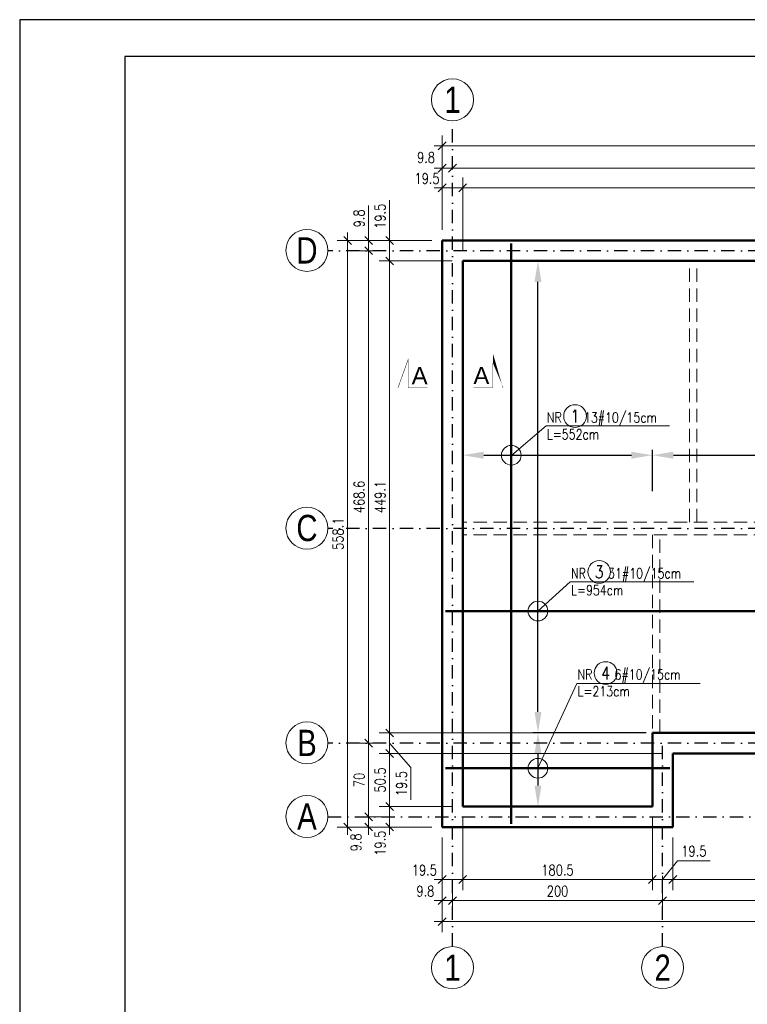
# Model space of a CAD drawing. Header units: inches. Extents: x 72095 to 82628, y -36879 to -32162.
# Tile 13 of 34: x 72095 to 72787, y -33099 to -32162. Entities that reach past the tile are written whole.
import ezdxf
from ezdxf.enums import TextEntityAlignment as Align

# ---------------------------------------------------------------- set-up
doc = ezdxf.new("R2010")
doc.units = ezdxf.units.IN
doc.header["$MEASUREMENT"] = 0
doc.linetypes.add('DASHDOT', pattern=[25.4, 12.7, -6.35, 0, -6.35])
doc.linetypes.add('DASHED', pattern=[19.049999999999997, 12.7, -6.35])
doc.layers.add('_tabelka', color=4, linetype='Continuous')
for name, color, linetype, lineweight in [('Obrys', 4, 'Continuous', 20), ('Opisy', 4, 'Continuous', 20), ('Osie', 6, 'DASHDOT', 15), ('WYMIARY', 6, 'Continuous', 15), ('ZBROJENIE', 7, 'Continuous', 50), ('ZBROJENIE zakres', 6, 'Continuous', 13), ('Ściany nośne', 5, 'Continuous', 50)]:
    doc.layers.add(name, color=color, linetype=linetype, lineweight=lineweight)
doc.styles.add('1. Simplex', font='simplex.shx', dxfattribs={"width": 0.8})
doc.styles.add('Arial', font='arial.ttf')
doc.styles.add('ROMANS', font='ROMANS.shx', dxfattribs={"width": 0.8})
doc.styles.get("Standard").update_dxf_attribs({"font": 'arial.ttf'})
doc.dimstyles.new('1_50', dxfattribs={"dimscale": 50, "dimtxt": 0.2, "dimasz": 0.15, "dimexe": 0.2, "dimexo": 0.2, "dimgap": 0.08, "dimtad": 1, "dimdec": 1, "dimzin": 9, "dimdsep": 46, "dimtxsty": '1. Simplex', "dimblk": 'OBLIQUE', "dimcen": 0.15, "dimdle": 0.15, "dimclrd": 256, "dimclre": 256, "dimclrt": 4, "dimadec": 1, "dimazin": 0, "dimtfac": 1, "dimtdec": 0, "dimtmove": 1, "dimatfit": 3, "dimfxl": 1, "dimlwd": -1, "dimlwe": -1, "dimarcsym": 0})
doc.dimstyles.new('1_50 zbrojenie', dxfattribs={"dimscale": 50, "dimtxt": 2.5e-06, "dimasz": 0.4, "dimexe": 0.1, "dimexo": 0.12, "dimgap": 0, "dimtad": 1, "dimrnd": 0.5, "dimzin": 12, "dimdsep": 46, "dimtxsty": 'ROMANS', "dimcen": 0, "dimdle": 10, "dimclrd": 256, "dimclrt": 2, "dimazin": 0, "dimtfac": 1, "dimtofl": 0, "dimtmove": 1, "dimatfit": 3, "dimfxl": 1, "dimtolj": 1, "dimtzin": 0, "dimarcsym": 0})

# ---------------------------------------------------------------- blocks, each defined once
blk = doc.blocks.new('_Oblique')
at = {"color": 0, "linetype": 'ByBlock', "lineweight": -2}
blk.add_line((-0.5, -0.5), (0.5, 0.5), dxfattribs=at)
blk = doc.blocks.new('*D2')
at = {"layer": 'Defpoints', "color": 0, "transparency": 16777216}
for p in [(72516.25709506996, -32322.03769785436), (72496.75709506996, -32372.03769785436), (72516.25709506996, -32391.53769785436)]:
    blk.add_point(p, dxfattribs=at)
at = {"layer": 'WYMIARY', "transparency": 16777216}
for p, q in [((72496.75709506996, -32362.03769785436), (72496.75709506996, -32312.03769785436)), ((72516.25709506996, -32381.53769785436), (72516.25709506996, -32312.03769785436)), ((72489.25709506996, -32322.03769785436), (72523.75709506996, -32322.03769785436))]:
    blk.add_line(p, q, dxfattribs=at)
at = {"layer": 'WYMIARY', "transparency": 16777216, "xscale": 7.5, "yscale": 7.5, "zscale": 7.5, "rotation": 180}
blk.add_blockref('_Oblique', (72496.75709506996, -32322.03769785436), dxfattribs=at)
at = {"layer": 'WYMIARY', "transparency": 16777216, "xscale": 7.5, "yscale": 7.5, "zscale": 7.5}
blk.add_blockref('_Oblique', (72516.25709506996, -32322.03769785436), dxfattribs=at)
at = {"layer": 'WYMIARY', "color": 4, "transparency": 16777216, "insert": (72482.30709506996, -32313.03769785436), "char_height": 10, "attachment_point": 5, "style": '1. Simplex'}
blk.add_mtext('19.5', dxfattribs=at)
blk = doc.blocks.new('*D3')
at = {"layer": 'Defpoints', "color": 0, "transparency": 16777216}
for p in [(73437.35709506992, -32322.03769785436), (72516.25709506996, -32391.53769785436), (73437.35709506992, -32391.53769785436)]:
    blk.add_point(p, dxfattribs=at)
at = {"layer": 'WYMIARY', "transparency": 16777216}
for p, q in [((72516.25709506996, -32381.53769785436), (72516.25709506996, -32312.03769785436)), ((73437.35709506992, -32381.53769785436), (73437.35709506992, -32312.03769785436)), ((72508.75709506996, -32322.03769785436), (73444.85709506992, -32322.03769785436))]:
    blk.add_line(p, q, dxfattribs=at)
at = {"layer": 'WYMIARY', "transparency": 16777216, "xscale": 7.5, "yscale": 7.5, "zscale": 7.5, "rotation": 180}
blk.add_blockref('_Oblique', (72516.25709506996, -32322.03769785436), dxfattribs=at)
at = {"layer": 'WYMIARY', "transparency": 16777216, "xscale": 7.5, "yscale": 7.5, "zscale": 7.5}
blk.add_blockref('_Oblique', (73437.35709506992, -32322.03769785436), dxfattribs=at)
at = {"layer": 'WYMIARY', "color": 4, "transparency": 16777216, "insert": (72976.80709506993, -32313.03769785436), "char_height": 10, "attachment_point": 5, "style": '1. Simplex'}
blk.add_mtext('921.1', dxfattribs=at)
blk = doc.blocks.new('*D4')
at = {"layer": 'Defpoints', "color": 0, "transparency": 16777216}
for p in [(72496.75709506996, -32282.03769785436), (72496.75709506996, -32372.03769785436), (73456.85709506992, -32372.03769785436)]:
    blk.add_point(p, dxfattribs=at)
at = {"layer": 'WYMIARY', "transparency": 16777216}
for p, q in [((72496.75709506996, -32362.03769785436), (72496.75709506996, -32272.03769785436)), ((73456.85709506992, -32362.03769785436), (73456.85709506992, -32272.03769785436)), ((73464.35709506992, -32282.03769785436), (72489.25709506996, -32282.03769785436))]:
    blk.add_line(p, q, dxfattribs=at)
at = {"layer": 'WYMIARY', "transparency": 16777216, "xscale": 7.5, "yscale": 7.5, "zscale": 7.5, "rotation": 180}
blk.add_blockref('_Oblique', (72496.75709506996, -32282.03769785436), dxfattribs=at)
at = {"layer": 'WYMIARY', "transparency": 16777216, "xscale": 7.5, "yscale": 7.5, "zscale": 7.5}
blk.add_blockref('_Oblique', (73456.85709506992, -32282.03769785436), dxfattribs=at)
at = {"layer": 'WYMIARY', "color": 4, "transparency": 16777216, "insert": (72976.80709506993, -32273.03769785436), "char_height": 10, "attachment_point": 5, "style": '1. Simplex'}
blk.add_mtext('960.1', dxfattribs=at)
blk = doc.blocks.new('*D5')
at = {"layer": 'Defpoints', "color": 0, "transparency": 16777216}
for p in [(72506.50709506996, -32303.22826141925), (72506.50709506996, -32303.22826141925), (72496.75709506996, -32372.03769785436)]:
    blk.add_point(p, dxfattribs=at)
at = {"layer": 'WYMIARY', "transparency": 16777216}
for p, q in [((72496.75709506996, -32362.03769785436), (72496.75709506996, -32293.22826141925)), ((72506.50709506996, -32293.22826141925), (72506.50709506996, -32293.22826141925)), ((72489.25709506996, -32303.22826141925), (72514.00709506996, -32303.22826141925))]:
    blk.add_line(p, q, dxfattribs=at)
at = {"layer": 'WYMIARY', "transparency": 16777216, "xscale": 7.5, "yscale": 7.5, "zscale": 7.5, "rotation": 180}
blk.add_blockref('_Oblique', (72496.75709506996, -32303.22826141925), dxfattribs=at)
at = {"layer": 'WYMIARY', "transparency": 16777216, "xscale": 7.5, "yscale": 7.5, "zscale": 7.5}
blk.add_blockref('_Oblique', (72506.50709506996, -32303.22826141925), dxfattribs=at)
at = {"layer": 'WYMIARY', "color": 4, "transparency": 16777216, "insert": (72481.35709506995, -32293.03769785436), "char_height": 10, "attachment_point": 5, "style": '1. Simplex'}
blk.add_mtext('9.8', dxfattribs=at)
blk = doc.blocks.new('*D6')
at = {"layer": 'Defpoints', "color": 0, "transparency": 16777216}
for p in [(73447.10709506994, -32303.22826141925), (72506.50709506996, -32311.19056356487), (73447.10709506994, -32311.19056356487)]:
    blk.add_point(p, dxfattribs=at)
at = {"layer": 'WYMIARY', "transparency": 16777216}
for p, q in [((72506.50709506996, -32301.19056356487), (72506.50709506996, -32293.22826141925)), ((73447.10709506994, -32301.19056356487), (73447.10709506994, -32293.22826141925)), ((72499.00709506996, -32303.22826141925), (73454.60709506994, -32303.22826141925))]:
    blk.add_line(p, q, dxfattribs=at)
at = {"layer": 'WYMIARY', "transparency": 16777216, "xscale": 7.5, "yscale": 7.5, "zscale": 7.5, "rotation": 180}
blk.add_blockref('_Oblique', (72506.50709506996, -32303.22826141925), dxfattribs=at)
at = {"layer": 'WYMIARY', "transparency": 16777216, "xscale": 7.5, "yscale": 7.5, "zscale": 7.5}
blk.add_blockref('_Oblique', (73447.10709506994, -32303.22826141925), dxfattribs=at)
at = {"layer": 'WYMIARY', "color": 4, "transparency": 16777216, "insert": (72976.80709506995, -32294.22826141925), "char_height": 10, "attachment_point": 5, "style": '1. Simplex'}
blk.add_mtext('940.6', dxfattribs=at)
blk = doc.blocks.new('*D9')
at = {"layer": 'Defpoints', "color": 0, "transparency": 16777216}
for p in [(72446.75709506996, -32910.63769785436), (72516.25709506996, -32910.63769785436), (72496.75709506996, -32930.13769785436)]:
    blk.add_point(p, dxfattribs=at)
at = {"layer": 'WYMIARY', "transparency": 16777216}
for p, q in [((72446.75709506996, -32937.63769785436), (72446.75709506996, -32903.13769785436)), ((72506.25709506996, -32910.63769785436), (72436.75709506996, -32910.63769785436)), ((72486.75709506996, -32930.13769785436), (72436.75709506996, -32930.13769785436))]:
    blk.add_line(p, q, dxfattribs=at)
at = {"layer": 'WYMIARY', "transparency": 16777216, "xscale": 7.5, "yscale": 7.5, "zscale": 7.5}
for p, rotation in [((72446.75709506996, -32910.63769785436), 90), ((72446.75709506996, -32930.13769785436), 270)]:
    blk.add_blockref('_Oblique', p, dxfattribs=dict(at, rotation=rotation))
at = {"layer": 'WYMIARY', "color": 4, "transparency": 16777216, "insert": (72437.75709506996, -32945.53769785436), "char_height": 10, "attachment_point": 5, "rotation": 90, "style": '1. Simplex'}
blk.add_mtext('19.5', dxfattribs=at)
blk = doc.blocks.new('*D10')
at = {"layer": 'Defpoints', "color": 0, "transparency": 16777216}
for p in [(72446.75709506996, -32860.13769785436), (72716.25709506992, -32860.13769785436), (72516.25709506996, -32910.63769785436)]:
    blk.add_point(p, dxfattribs=at)
at = {"layer": 'WYMIARY', "transparency": 16777216}
for p, q in [((72446.75709506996, -32918.13769785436), (72446.75709506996, -32852.63769785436)), ((72706.25709506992, -32860.13769785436), (72436.75709506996, -32860.13769785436)), ((72506.25709506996, -32910.63769785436), (72436.75709506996, -32910.63769785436))]:
    blk.add_line(p, q, dxfattribs=at)
at = {"layer": 'WYMIARY', "transparency": 16777216, "xscale": 7.5, "yscale": 7.5, "zscale": 7.5}
for p, rotation in [((72446.75709506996, -32860.13769785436), 90), ((72446.75709506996, -32910.63769785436), 270)]:
    blk.add_blockref('_Oblique', p, dxfattribs=dict(at, rotation=rotation))
at = {"layer": 'WYMIARY', "color": 4, "transparency": 16777216, "insert": (72437.75709506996, -32885.38769785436), "char_height": 10, "attachment_point": 5, "rotation": 90, "style": '1. Simplex'}
blk.add_mtext('50.5', dxfattribs=at)
blk = doc.blocks.new('*D11')
at = {"layer": 'Defpoints', "color": 0, "transparency": 16777216}
for p in [(72446.75709506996, -32840.63769785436), (72696.75709506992, -32840.63769785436), (72716.25709506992, -32860.13769785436)]:
    blk.add_point(p, dxfattribs=at)
at = {"layer": 'WYMIARY', "transparency": 16777216}
for p, q in [((72446.75709506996, -32867.63769785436), (72446.75709506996, -32833.13769785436)), ((72686.75709506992, -32840.63769785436), (72436.75709506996, -32840.63769785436)), ((72467.00709506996, -32873.43055499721), (72446.75709506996, -32850.38769785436)), ((72706.25709506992, -32860.13769785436), (72436.75709506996, -32860.13769785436)), ((72467.00709506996, -32904.28769785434), (72467.00709506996, -32873.43055499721))]:
    blk.add_line(p, q, dxfattribs=at)
at = {"layer": 'WYMIARY', "transparency": 16777216, "xscale": 7.5, "yscale": 7.5, "zscale": 7.5}
for p, rotation in [((72446.75709506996, -32840.63769785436), 90), ((72446.75709506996, -32860.13769785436), 270)]:
    blk.add_blockref('_Oblique', p, dxfattribs=dict(at, rotation=rotation))
at = {"layer": 'WYMIARY', "color": 4, "transparency": 16777216, "insert": (72458.00709506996, -32888.85912642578), "char_height": 10, "attachment_point": 5, "rotation": 90, "style": '1. Simplex'}
blk.add_mtext('19.5', dxfattribs=at)
blk = doc.blocks.new('*D12')
at = {"layer": 'Defpoints', "color": 0, "transparency": 16777216}
for p in [(72446.75709506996, -32391.53769785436), (72516.25709506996, -32391.53769785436), (72696.75709506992, -32840.63769785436)]:
    blk.add_point(p, dxfattribs=at)
at = {"layer": 'WYMIARY', "transparency": 16777216}
for p, q in [((72446.75709506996, -32848.13769785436), (72446.75709506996, -32384.03769785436)), ((72506.25709506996, -32391.53769785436), (72436.75709506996, -32391.53769785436)), ((72686.75709506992, -32840.63769785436), (72436.75709506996, -32840.63769785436))]:
    blk.add_line(p, q, dxfattribs=at)
at = {"layer": 'WYMIARY', "transparency": 16777216, "xscale": 7.5, "yscale": 7.5, "zscale": 7.5}
for p, rotation in [((72446.75709506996, -32391.53769785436), 90), ((72446.75709506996, -32840.63769785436), 270)]:
    blk.add_blockref('_Oblique', p, dxfattribs=dict(at, rotation=rotation))
at = {"layer": 'WYMIARY', "color": 4, "transparency": 16777216, "insert": (72437.75709506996, -32616.08769785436), "char_height": 10, "attachment_point": 5, "rotation": 90, "style": '1. Simplex'}
blk.add_mtext('449.1', dxfattribs=at)
blk = doc.blocks.new('*D13')
at = {"layer": 'Defpoints', "color": 0, "transparency": 16777216}
for p in [(72446.75709506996, -32372.03769785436), (72496.75709506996, -32372.03769785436), (72516.25709506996, -32391.53769785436)]:
    blk.add_point(p, dxfattribs=at)
at = {"layer": 'WYMIARY', "transparency": 16777216}
for p, q in [((72446.75709506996, -32372.03769785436), (72446.75709506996, -32333.60912642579)), ((72446.75709506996, -32399.03769785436), (72446.75709506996, -32364.53769785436)), ((72486.75709506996, -32372.03769785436), (72436.75709506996, -32372.03769785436)), ((72506.25709506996, -32391.53769785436), (72436.75709506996, -32391.53769785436))]:
    blk.add_line(p, q, dxfattribs=at)
at = {"layer": 'WYMIARY', "transparency": 16777216, "xscale": 7.5, "yscale": 7.5, "zscale": 7.5}
for p, rotation in [((72446.75709506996, -32372.03769785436), 90), ((72446.75709506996, -32391.53769785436), 270)]:
    blk.add_blockref('_Oblique', p, dxfattribs=dict(at, rotation=rotation))
at = {"layer": 'WYMIARY', "color": 4, "transparency": 16777216, "insert": (72437.75709506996, -32349.03769785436), "char_height": 10, "attachment_point": 5, "rotation": 90, "style": '1. Simplex'}
blk.add_mtext('19.5', dxfattribs=at)
blk = doc.blocks.new('*D14')
at = {"layer": 'Defpoints', "color": 0, "transparency": 16777216}
for p in [(72496.75709506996, -32372.03769785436), (72426.75709506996, -32381.78769785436), (72446.75709506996, -32381.78769785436)]:
    blk.add_point(p, dxfattribs=at)
at = {"layer": 'WYMIARY', "transparency": 16777216}
for p, q in [((72426.75709506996, -32372.03769785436), (72426.75709506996, -32338.65674547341)), ((72426.75709506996, -32364.53769785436), (72426.75709506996, -32389.28769785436)), ((72486.75709506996, -32372.03769785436), (72416.75709506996, -32372.03769785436)), ((72436.75709506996, -32381.78769785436), (72416.75709506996, -32381.78769785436))]:
    blk.add_line(p, q, dxfattribs=at)
at = {"layer": 'WYMIARY', "transparency": 16777216, "xscale": 7.5, "yscale": 7.5, "zscale": 7.5}
for p, rotation in [((72426.75709506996, -32372.03769785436), 90), ((72426.75709506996, -32381.78769785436), 270)]:
    blk.add_blockref('_Oblique', p, dxfattribs=dict(at, rotation=rotation))
at = {"layer": 'WYMIARY', "color": 4, "transparency": 16777216, "insert": (72417.75709506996, -32351.03769785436), "char_height": 10, "attachment_point": 5, "rotation": 90, "style": '1. Simplex'}
blk.add_mtext('9.8', dxfattribs=at)
blk = doc.blocks.new('*D15')
at = {"layer": 'Defpoints', "color": 0, "transparency": 16777216}
for p in [(72437.00709506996, -32381.78769785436), (72426.75709506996, -32850.38769785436), (72450.15709506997, -32850.38769785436)]:
    blk.add_point(p, dxfattribs=at)
at = {"layer": 'WYMIARY', "transparency": 16777216}
for p, q in [((72426.75709506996, -32374.28769785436), (72426.75709506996, -32857.88769785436)), ((72427.00709506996, -32381.78769785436), (72416.75709506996, -32381.78769785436)), ((72440.15709506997, -32850.38769785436), (72416.75709506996, -32850.38769785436))]:
    blk.add_line(p, q, dxfattribs=at)
at = {"layer": 'WYMIARY', "transparency": 16777216, "xscale": 7.5, "yscale": 7.5, "zscale": 7.5}
for p, rotation in [((72426.75709506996, -32381.78769785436), 90), ((72426.75709506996, -32850.38769785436), 270)]:
    blk.add_blockref('_Oblique', p, dxfattribs=dict(at, rotation=rotation))
at = {"layer": 'WYMIARY', "color": 4, "transparency": 16777216, "insert": (72417.75709506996, -32616.08769785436), "char_height": 10, "attachment_point": 5, "rotation": 90, "style": '1. Simplex'}
blk.add_mtext('468.6', dxfattribs=at)
blk = doc.blocks.new('*D16')
at = {"layer": 'Defpoints', "color": 0, "transparency": 16777216}
for p in [(72450.15709506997, -32850.38769785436), (72426.75709506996, -32920.38769785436), (72460.15709506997, -32920.38769785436)]:
    blk.add_point(p, dxfattribs=at)
at = {"layer": 'WYMIARY', "transparency": 16777216}
for p, q in [((72426.75709506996, -32842.88769785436), (72426.75709506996, -32927.88769785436)), ((72440.15709506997, -32850.38769785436), (72416.75709506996, -32850.38769785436)), ((72450.15709506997, -32920.38769785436), (72416.75709506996, -32920.38769785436))]:
    blk.add_line(p, q, dxfattribs=at)
at = {"layer": 'WYMIARY', "transparency": 16777216, "xscale": 7.5, "yscale": 7.5, "zscale": 7.5}
for p, rotation in [((72426.75709506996, -32850.38769785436), 90), ((72426.75709506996, -32920.38769785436), 270)]:
    blk.add_blockref('_Oblique', p, dxfattribs=dict(at, rotation=rotation))
at = {"layer": 'WYMIARY', "color": 4, "transparency": 16777216, "insert": (72417.75709506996, -32885.38769785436), "char_height": 10, "attachment_point": 5, "rotation": 90, "style": '1. Simplex'}
blk.add_mtext('70', dxfattribs=at)
blk = doc.blocks.new('*D17')
at = {"layer": 'Defpoints', "color": 0, "transparency": 16777216}
for p in [(72453.41951014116, -32920.38769785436), (72426.75709506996, -32930.14269785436), (72496.75709506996, -32930.14269785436)]:
    blk.add_point(p, dxfattribs=at)
at = {"layer": 'WYMIARY', "transparency": 16777216}
for p, q in [((72426.75709506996, -32912.88769785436), (72426.75709506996, -32937.64269785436)), ((72443.41951014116, -32920.38769785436), (72416.75709506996, -32920.38769785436)), ((72486.75709506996, -32930.14269785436), (72416.75709506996, -32930.14269785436))]:
    blk.add_line(p, q, dxfattribs=at)
at = {"layer": 'WYMIARY', "transparency": 16777216, "xscale": 7.5, "yscale": 7.5, "zscale": 7.5}
for p, rotation in [((72426.75709506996, -32920.38769785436), 90), ((72426.75709506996, -32930.14269785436), 270)]:
    blk.add_blockref('_Oblique', p, dxfattribs=dict(at, rotation=rotation))
at = {"layer": 'WYMIARY', "color": 4, "transparency": 16777216, "insert": (72414.78336166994, -32944.74269785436), "char_height": 10, "attachment_point": 5, "rotation": 90, "style": '1. Simplex'}
blk.add_mtext('9.8', dxfattribs=at)
blk = doc.blocks.new('*D18')
at = {"layer": 'Defpoints', "color": 0, "transparency": 16777216}
for p in [(72406.75709506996, -32372.03769785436), (72496.75709506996, -32372.03769785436), (72496.75709506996, -32930.13769785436)]:
    blk.add_point(p, dxfattribs=at)
at = {"layer": 'WYMIARY', "transparency": 16777216}
for p, q in [((72406.75709506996, -32937.63769785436), (72406.75709506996, -32364.53769785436)), ((72486.75709506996, -32372.03769785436), (72396.75709506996, -32372.03769785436)), ((72486.75709506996, -32930.13769785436), (72396.75709506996, -32930.13769785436))]:
    blk.add_line(p, q, dxfattribs=at)
at = {"layer": 'WYMIARY', "transparency": 16777216, "xscale": 7.5, "yscale": 7.5, "zscale": 7.5}
for p, rotation in [((72406.75709506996, -32372.03769785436), 90), ((72406.75709506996, -32930.13769785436), 270)]:
    blk.add_blockref('_Oblique', p, dxfattribs=dict(at, rotation=rotation))
at = {"layer": 'WYMIARY', "color": 4, "transparency": 16777216, "insert": (72397.75709506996, -32651.08769785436), "char_height": 10, "attachment_point": 5, "rotation": 90, "style": '1. Simplex'}
blk.add_mtext('558.1', dxfattribs=at)
blk = doc.blocks.new('*D19')
at = {"layer": 'Defpoints', "color": 0, "transparency": 16777216}
for p in [(72516.25709506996, -32910.63769785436), (72496.75709506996, -32930.13769785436), (72516.25709506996, -32980.13769785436)]:
    blk.add_point(p, dxfattribs=at)
at = {"layer": 'WYMIARY', "transparency": 16777216}
for p, q in [((72516.25709506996, -32920.63769785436), (72516.25709506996, -32990.13769785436)), ((72496.75709506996, -32940.13769785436), (72496.75709506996, -32990.13769785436)), ((72489.25709506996, -32980.13769785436), (72523.75709506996, -32980.13769785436))]:
    blk.add_line(p, q, dxfattribs=at)
at = {"layer": 'WYMIARY', "transparency": 16777216, "xscale": 7.5, "yscale": 7.5, "zscale": 7.5, "rotation": 180}
blk.add_blockref('_Oblique', (72496.75709506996, -32980.13769785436), dxfattribs=at)
at = {"layer": 'WYMIARY', "transparency": 16777216, "xscale": 7.5, "yscale": 7.5, "zscale": 7.5}
blk.add_blockref('_Oblique', (72516.25709506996, -32980.13769785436), dxfattribs=at)
at = {"layer": 'WYMIARY', "color": 4, "transparency": 16777216, "insert": (72479.75709506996, -32971.13769785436), "char_height": 10, "attachment_point": 5, "style": '1. Simplex'}
blk.add_mtext('19.5', dxfattribs=at)
blk = doc.blocks.new('*D20')
at = {"layer": 'Defpoints', "color": 0, "transparency": 16777216}
for p in [(72516.25709506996, -32910.63769785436), (72696.75709506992, -32910.63769785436), (72696.75709506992, -32980.13769785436)]:
    blk.add_point(p, dxfattribs=at)
at = {"layer": 'WYMIARY', "transparency": 16777216}
for p, q in [((72516.25709506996, -32920.63769785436), (72516.25709506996, -32990.13769785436)), ((72696.75709506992, -32920.63769785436), (72696.75709506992, -32990.13769785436)), ((72508.75709506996, -32980.13769785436), (72704.25709506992, -32980.13769785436))]:
    blk.add_line(p, q, dxfattribs=at)
at = {"layer": 'WYMIARY', "transparency": 16777216, "xscale": 7.5, "yscale": 7.5, "zscale": 7.5, "rotation": 180}
blk.add_blockref('_Oblique', (72516.25709506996, -32980.13769785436), dxfattribs=at)
at = {"layer": 'WYMIARY', "transparency": 16777216, "xscale": 7.5, "yscale": 7.5, "zscale": 7.5}
blk.add_blockref('_Oblique', (72696.75709506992, -32980.13769785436), dxfattribs=at)
at = {"layer": 'WYMIARY', "color": 4, "transparency": 16777216, "insert": (72606.50709506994, -32971.13769785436), "char_height": 10, "attachment_point": 5, "style": '1. Simplex'}
blk.add_mtext('180.5', dxfattribs=at)
blk = doc.blocks.new('*D21')
at = {"layer": 'Defpoints', "color": 0, "transparency": 16777216}
for p in [(72496.75709506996, -32930.13769785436), (72506.50709506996, -32971.13769785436), (72506.50709506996, -33000.13769785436)]:
    blk.add_point(p, dxfattribs=at)
at = {"layer": 'WYMIARY', "transparency": 16777216}
for p, q in [((72496.75709506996, -32940.13769785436), (72496.75709506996, -33010.13769785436)), ((72506.50709506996, -32981.13769785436), (72506.50709506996, -33010.13769785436)), ((72489.25709506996, -33000.13769785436), (72514.00709506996, -33000.13769785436))]:
    blk.add_line(p, q, dxfattribs=at)
at = {"layer": 'WYMIARY', "transparency": 16777216, "xscale": 7.5, "yscale": 7.5, "zscale": 7.5, "rotation": 180}
blk.add_blockref('_Oblique', (72496.75709506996, -33000.13769785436), dxfattribs=at)
at = {"layer": 'WYMIARY', "transparency": 16777216, "xscale": 7.5, "yscale": 7.5, "zscale": 7.5}
blk.add_blockref('_Oblique', (72506.50709506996, -33000.13769785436), dxfattribs=at)
at = {"layer": 'WYMIARY', "color": 4, "transparency": 16777216, "insert": (72480.75709506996, -32991.13769785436), "char_height": 10, "attachment_point": 5, "style": '1. Simplex'}
blk.add_mtext('9.8', dxfattribs=at)
blk = doc.blocks.new('*D22')
at = {"layer": 'Defpoints', "color": 0, "transparency": 16777216}
for p in [(72506.50709506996, -32973.49999999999), (72706.50709506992, -32966.49999999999), (72706.50709506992, -33000.13769785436)]:
    blk.add_point(p, dxfattribs=at)
at = {"layer": 'WYMIARY', "transparency": 16777216}
for p, q in [((72506.50709506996, -32983.49999999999), (72506.50709506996, -33010.13769785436)), ((72706.50709506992, -32976.49999999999), (72706.50709506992, -33010.13769785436)), ((72499.00709506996, -33000.13769785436), (72714.00709506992, -33000.13769785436))]:
    blk.add_line(p, q, dxfattribs=at)
at = {"layer": 'WYMIARY', "transparency": 16777216, "xscale": 7.5, "yscale": 7.5, "zscale": 7.5, "rotation": 180}
blk.add_blockref('_Oblique', (72506.50709506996, -33000.13769785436), dxfattribs=at)
at = {"layer": 'WYMIARY', "transparency": 16777216, "xscale": 7.5, "yscale": 7.5, "zscale": 7.5}
blk.add_blockref('_Oblique', (72706.50709506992, -33000.13769785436), dxfattribs=at)
at = {"layer": 'WYMIARY', "color": 4, "transparency": 16777216, "insert": (72606.50709506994, -32991.13769785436), "char_height": 10, "attachment_point": 5, "style": '1. Simplex'}
blk.add_mtext('200', dxfattribs=at)
blk = doc.blocks.new('*D23')
at = {"layer": 'Defpoints', "color": 0, "transparency": 16777216}
for p in [(72496.75709506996, -32930.13769785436), (73456.85709506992, -32930.13769785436), (72496.75709506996, -33020.13769785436)]:
    blk.add_point(p, dxfattribs=at)
at = {"layer": 'WYMIARY', "transparency": 16777216}
for p, q in [((72496.75709506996, -32940.13769785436), (72496.75709506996, -33030.13769785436)), ((73456.85709506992, -32940.13769785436), (73456.85709506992, -33030.13769785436)), ((73464.35709506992, -33020.13769785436), (72489.25709506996, -33020.13769785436))]:
    blk.add_line(p, q, dxfattribs=at)
at = {"layer": 'WYMIARY', "transparency": 16777216, "xscale": 7.5, "yscale": 7.5, "zscale": 7.5, "rotation": 180}
blk.add_blockref('_Oblique', (72496.75709506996, -33020.13769785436), dxfattribs=at)
at = {"layer": 'WYMIARY', "transparency": 16777216, "xscale": 7.5, "yscale": 7.5, "zscale": 7.5}
blk.add_blockref('_Oblique', (73456.85709506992, -33020.13769785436), dxfattribs=at)
at = {"layer": 'WYMIARY', "color": 4, "transparency": 16777216, "insert": (72976.80709506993, -33011.13769785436), "char_height": 10, "attachment_point": 5, "style": '1. Simplex'}
blk.add_mtext('960.1', dxfattribs=at)
blk = doc.blocks.new('*D24')
at = {"layer": 'Defpoints', "color": 0, "transparency": 16777216}
for p in [(72706.50709506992, -32966.49999999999), (73139.10709506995, -32973.49999999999), (72706.50709506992, -33000.13769785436)]:
    blk.add_point(p, dxfattribs=at)
at = {"layer": 'WYMIARY', "transparency": 16777216}
for p, q in [((72706.50709506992, -32976.49999999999), (72706.50709506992, -33010.13769785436)), ((73139.10709506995, -32983.49999999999), (73139.10709506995, -33010.13769785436)), ((73146.60709506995, -33000.13769785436), (72699.00709506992, -33000.13769785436))]:
    blk.add_line(p, q, dxfattribs=at)
at = {"layer": 'WYMIARY', "transparency": 16777216, "xscale": 7.5, "yscale": 7.5, "zscale": 7.5, "rotation": 180}
blk.add_blockref('_Oblique', (72706.50709506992, -33000.13769785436), dxfattribs=at)
at = {"layer": 'WYMIARY', "transparency": 16777216, "xscale": 7.5, "yscale": 7.5, "zscale": 7.5}
blk.add_blockref('_Oblique', (73139.10709506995, -33000.13769785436), dxfattribs=at)
at = {"layer": 'WYMIARY', "color": 4, "transparency": 16777216, "insert": (72922.80709506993, -32991.13769785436), "char_height": 10, "attachment_point": 5, "style": '1. Simplex'}
blk.add_mtext('432.6', dxfattribs=at)
blk = doc.blocks.new('*D27')
at = {"layer": 'Defpoints', "color": 0, "transparency": 16777216}
for p in [(72696.75709506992, -32910.63769785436), (72716.25709506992, -32930.13769785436), (72716.25709506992, -32980.13769785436)]:
    blk.add_point(p, dxfattribs=at)
at = {"layer": 'WYMIARY', "transparency": 16777216}
for p, q in [((72696.75709506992, -32920.63769785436), (72696.75709506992, -32990.13769785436)), ((72716.25709506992, -32940.13769785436), (72716.25709506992, -32990.13769785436)), ((72720.80710201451, -32962.13769785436), (72706.50709506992, -32980.13769785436)), ((72751.66424487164, -32962.13769785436), (72720.80710201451, -32962.13769785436)), ((72689.25709506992, -32980.13769785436), (72723.75709506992, -32980.13769785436))]:
    blk.add_line(p, q, dxfattribs=at)
at = {"layer": 'WYMIARY', "transparency": 16777216, "xscale": 7.5, "yscale": 7.5, "zscale": 7.5, "rotation": 180}
blk.add_blockref('_Oblique', (72696.75709506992, -32980.13769785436), dxfattribs=at)
at = {"layer": 'WYMIARY', "transparency": 16777216, "xscale": 7.5, "yscale": 7.5, "zscale": 7.5}
blk.add_blockref('_Oblique', (72716.25709506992, -32980.13769785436), dxfattribs=at)
at = {"layer": 'WYMIARY', "color": 4, "transparency": 16777216, "insert": (72736.23567344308, -32953.13769785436), "char_height": 10, "attachment_point": 5, "style": '1. Simplex'}
blk.add_mtext('19.5', dxfattribs=at)
blk = doc.blocks.new('*D28')
at = {"layer": 'Defpoints', "color": 0, "transparency": 16777216}
for p in [(72716.25709506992, -32930.13769785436), (73129.35709506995, -32930.13769785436), (73129.35709506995, -32980.13769785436)]:
    blk.add_point(p, dxfattribs=at)
at = {"layer": 'WYMIARY', "transparency": 16777216}
for p, q in [((72716.25709506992, -32940.13769785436), (72716.25709506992, -32990.13769785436)), ((73129.35709506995, -32940.13769785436), (73129.35709506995, -32990.13769785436)), ((72708.75709506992, -32980.13769785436), (73136.85709506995, -32980.13769785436))]:
    blk.add_line(p, q, dxfattribs=at)
at = {"layer": 'WYMIARY', "transparency": 16777216, "xscale": 7.5, "yscale": 7.5, "zscale": 7.5, "rotation": 180}
blk.add_blockref('_Oblique', (72716.25709506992, -32980.13769785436), dxfattribs=at)
at = {"layer": 'WYMIARY', "transparency": 16777216, "xscale": 7.5, "yscale": 7.5, "zscale": 7.5}
blk.add_blockref('_Oblique', (73129.35709506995, -32980.13769785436), dxfattribs=at)
at = {"layer": 'WYMIARY', "color": 4, "transparency": 16777216, "insert": (72922.80709506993, -32971.13769785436), "char_height": 10, "attachment_point": 5, "style": '1. Simplex'}
blk.add_mtext('413.1', dxfattribs=at)
blk = doc.blocks.new('*D41')
at = {"layer": 'Defpoints', "color": 0, "transparency": 16777216}
for p in [(72696.75709506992, -32576.38579675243), (72516.25709506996, -32599.4674314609), (72696.75709506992, -32616.53769785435)]:
    blk.add_point(p, dxfattribs=at)
at = {"layer": 'ZBROJENIE zakres', "color": 0, "lineweight": -2, "transparency": 16777216}
for p, q in [((72516.25709506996, -32593.4674314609), (72516.25709506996, -32571.38579675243)), ((72696.75709506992, -32610.53769785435), (72696.75709506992, -32571.38579675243))]:
    blk.add_line(p, q, dxfattribs=at)
at = {"layer": 'ZBROJENIE zakres', "lineweight": -2, "transparency": 16777216}
blk.add_line((72536.25709506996, -32576.38579675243), (72676.75709506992, -32576.38579675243), dxfattribs=at)
at = {"layer": 'ZBROJENIE zakres', "transparency": 16777216}
for points in [[(72536.25709506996, -32573.0524634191), (72536.25709506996, -32579.71913008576), (72516.25709506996, -32576.38579675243)], [(72676.75709506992, -32579.71913008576), (72676.75709506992, -32573.0524634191), (72696.75709506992, -32576.38579675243)]]:
    blk.add_solid(points, dxfattribs=at)
at = {"layer": 'ZBROJENIE zakres', "color": 2, "transparency": 16777216, "insert": (72606.50709506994, -32576.38573425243), "char_height": 0.000125, "attachment_point": 5, "style": 'ROMANS'}
blk.add_mtext('\\A1;180.5', dxfattribs=at)
blk = doc.blocks.new('*D42')
at = {"layer": 'Defpoints', "color": 0, "transparency": 16777216}
for p in [(73148.85709506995, -32576.38579675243), (72696.75709506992, -32616.53769785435), (73148.85709506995, -32627.03769785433)]:
    blk.add_point(p, dxfattribs=at)
at = {"layer": 'ZBROJENIE zakres', "color": 0, "lineweight": -2, "transparency": 16777216}
for p, q in [((72696.75709506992, -32610.53769785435), (72696.75709506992, -32571.38579675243)), ((73148.85709506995, -32621.03769785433), (73148.85709506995, -32571.38579675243))]:
    blk.add_line(p, q, dxfattribs=at)
at = {"layer": 'ZBROJENIE zakres', "lineweight": -2, "transparency": 16777216}
blk.add_line((72716.75709506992, -32576.38579675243), (73128.85709506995, -32576.38579675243), dxfattribs=at)
at = {"layer": 'ZBROJENIE zakres', "transparency": 16777216}
for points in [[(72716.75709506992, -32573.0524634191), (72716.75709506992, -32579.71913008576), (72696.75709506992, -32576.38579675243)], [(73128.85709506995, -32579.71913008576), (73128.85709506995, -32573.0524634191), (73148.85709506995, -32576.38579675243)]]:
    blk.add_solid(points, dxfattribs=at)
at = {"layer": 'ZBROJENIE zakres', "color": 2, "transparency": 16777216, "insert": (72922.80709506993, -32576.38573425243), "char_height": 0.000125, "attachment_point": 5, "style": 'ROMANS'}
blk.add_mtext('\\A1;452', dxfattribs=at)
blk = doc.blocks.new('*D44')
at = {"layer": 'Defpoints', "color": 0, "transparency": 16777216}
for p in [(72587.89861316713, -32391.53769785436), (72660.46432922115, -32391.53769785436), (72696.75709506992, -32840.63769785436)]:
    blk.add_point(p, dxfattribs=at)
at = {"layer": 'ZBROJENIE zakres', "color": 0, "lineweight": -2, "transparency": 16777216}
for p, q in [((72654.46432922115, -32391.53769785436), (72582.89861316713, -32391.53769785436)), ((72690.75709506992, -32840.63769785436), (72582.89861316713, -32840.63769785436))]:
    blk.add_line(p, q, dxfattribs=at)
at = {"layer": 'ZBROJENIE zakres', "lineweight": -2, "transparency": 16777216}
blk.add_line((72587.89861316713, -32820.63769785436), (72587.89861316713, -32411.53769785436), dxfattribs=at)
at = {"layer": 'ZBROJENIE zakres', "transparency": 16777216}
for points in [[(72591.23194650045, -32411.53769785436), (72584.5652798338, -32411.53769785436), (72587.89861316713, -32391.53769785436)], [(72584.5652798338, -32820.63769785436), (72591.23194650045, -32820.63769785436), (72587.89861316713, -32840.63769785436)]]:
    blk.add_solid(points, dxfattribs=at)
at = {"layer": 'ZBROJENIE zakres', "color": 2, "transparency": 16777216, "insert": (72587.89855066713, -32616.08769785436), "char_height": 0.000125, "attachment_point": 5, "rotation": 90, "style": 'ROMANS'}
blk.add_mtext('\\A1;449', dxfattribs=at)
blk = doc.blocks.new('*D45')
at = {"layer": 'Defpoints', "color": 0, "transparency": 16777216}
for p in [(72696.75709506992, -32840.63769785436), (72587.89861316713, -32910.63769785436), (72672.75709506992, -32910.63769785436)]:
    blk.add_point(p, dxfattribs=at)
at = {"layer": 'ZBROJENIE zakres', "color": 0, "lineweight": -2, "transparency": 16777216}
for p, q in [((72690.75709506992, -32840.63769785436), (72582.89861316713, -32840.63769785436)), ((72666.75709506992, -32910.63769785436), (72582.89861316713, -32910.63769785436))]:
    blk.add_line(p, q, dxfattribs=at)
at = {"layer": 'ZBROJENIE zakres', "lineweight": -2, "transparency": 16777216}
blk.add_line((72587.89861316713, -32860.63769785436), (72587.89861316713, -32890.63769785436), dxfattribs=at)
at = {"layer": 'ZBROJENIE zakres', "transparency": 16777216}
for points in [[(72591.23194650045, -32860.63769785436), (72584.5652798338, -32860.63769785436), (72587.89861316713, -32840.63769785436)], [(72584.5652798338, -32890.63769785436), (72591.23194650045, -32890.63769785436), (72587.89861316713, -32910.63769785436)]]:
    blk.add_solid(points, dxfattribs=at)
at = {"layer": 'ZBROJENIE zakres', "color": 2, "transparency": 16777216, "insert": (72587.89855066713, -32875.63769785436), "char_height": 0.000125, "attachment_point": 5, "rotation": 90, "style": 'ROMANS'}
blk.add_mtext('\\A1;70', dxfattribs=at)

msp = doc.modelspace()

# ---------------------------------------------------------------- linework, layer by layer
at = {"layer": '_tabelka', "linetype": 'Continuous', "ltscale": 10}
for points in [[(72094.66443284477, -33646.97996319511), (74194.66443284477, -33646.97996319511), (74194.66443284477, -32161.97996319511), (72094.66443284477, -32161.97996319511)], [(72194.66443284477, -33611.97996319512), (74159.66443284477, -33611.97996319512), (74159.66443284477, -32196.97996319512), (72194.66443284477, -32196.97996319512)]]:
    msp.add_lwpolyline(points, close=True, dxfattribs=at)
at = {"layer": 'Obrys', "color": 9, "linetype": 'DASHED', "lineweight": 5}
for p, q in [((72732.15709506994, -32640.08769785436), (72732.15709506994, -32391.53769785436)), ((72739.15709506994, -32640.08769785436), (72739.15709506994, -32391.53769785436)), ((73148.85709506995, -32640.08769785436), (72516.25709506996, -32640.08769785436)), ((73148.85709506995, -32652.08769785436), (72516.25709506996, -32652.08769785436)), ((72696.75709506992, -32652.08769785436), (72696.75709506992, -32840.63769785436)), ((72703.75709506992, -32840.63769785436), (72703.75709506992, -32652.08769785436))]:
    msp.add_line(p, q, dxfattribs=at)
at = {"layer": 'Opisy', "color": 5, "const_width": 0.4666666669}
for points in [[(72483.06427115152, -32512.21060062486), (72464.39274942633, -32512.21060062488), (72464.39274942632, -32485.11859754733), (72454.67560988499, -32512.21060062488)], [(72526.27512303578, -32511.99999999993), (72544.94664476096, -32511.99999999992), (72544.94664476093, -32484.90799692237), (72554.66378430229, -32511.99999999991)]]:
    msp.add_lwpolyline(points, dxfattribs=at)
at = {"layer": 'Opisy', "color": 6}
for points in [[(72713.20861328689, -32548.47942653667), (72595.67527938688, -32548.47942653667), (72563.05292933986, -32576.38579675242)], [(72736.22457857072, -32696.74333800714), (72618.69124467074, -32696.74333800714), (72587.89861316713, -32724.64970823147)], [(72742.36173226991, -32793.41851320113), (72624.82839836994, -32793.41851320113), (72587.65413521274, -32874.19904332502)]]:
    msp.add_lwpolyline(points, dxfattribs=at)
for centre in [(72623.1548047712, -32539.11062827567), (72646.17077005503, -32687.37453974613), (72652.30792375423, -32783.58590464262)]:
    msp.add_circle(centre, 10.800000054, dxfattribs=at)
at = {"layer": 'Opisy'}
for centre in [(72562.52503253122, -32576.38579675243), (72587.89861316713, -32724.64970823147), (72587.89861316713, -32874.19904332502)]:
    msp.add_circle(centre, 9.375, dxfattribs=at)
at = {"layer": 'Osie', "lineweight": -3}
for p, q in [((72506.50709506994, -33043.94027811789), (72506.50709506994, -32258.23511759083)), ((73565.57391616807, -32381.78769785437), (72388.0402739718, -32381.78769785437)), ((73565.57391613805, -32646.08769785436), (72388.04027400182, -32646.08769785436)), ((73565.57391613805, -32850.38769785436), (72388.04027400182, -32850.38769785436)), ((72706.50709506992, -33043.94027811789), (72706.50709506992, -32850.38769785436)), ((72388.04027400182, -32920.38769785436), (73565.57391613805, -32920.38769785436))]:
    msp.add_line(p, q, dxfattribs=at)
at = {"layer": 'Osie', "color": 4, "linetype": 'Continuous', "ltscale": 35}
for centre in [(72506.50709506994, -32238.23511759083), (72368.0426938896, -32381.47658556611), (72368.04269391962, -32645.7765855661), (72368.04269391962, -32850.07658556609), (72368.04269391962, -32920.0765855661), (72506.50709506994, -33063.94027811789), (72706.50709506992, -33063.94027811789)]:
    msp.add_circle(centre, 20, dxfattribs=at)
at = {"layer": 'ZBROJENIE'}
for p, q in [((72562.52503253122, -32375.03769785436), (72562.52503253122, -32927.13769785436)), ((72499.75709506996, -32724.64970822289), (73453.85709506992, -32724.64970822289)), ((72499.75709506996, -32874.19904332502), (72713.25709506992, -32874.19904332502))]:
    msp.add_line(p, q, dxfattribs=at)
at = {"layer": 'Ściany nośne', "color": 4, "ltscale": 35}
for p, q in [((73456.85709506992, -32372.03769785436), (72496.75709506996, -32372.03769785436)), ((72496.75709506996, -32930.13769785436), (72496.75709506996, -32372.03769785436)), ((73437.35709506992, -32391.53769785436), (72516.25709506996, -32391.53769785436)), ((72516.25709506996, -32910.63769785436), (72516.25709506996, -32391.53769785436)), ((72696.75709506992, -32910.63769785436), (72696.75709506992, -32840.63769785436)), ((73148.85709506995, -32840.63769785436), (72696.75709506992, -32840.63769785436)), ((72716.25709506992, -32930.13769785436), (72716.25709506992, -32860.13769785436)), ((73129.35709506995, -32860.13769785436), (72716.25709506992, -32860.13769785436)), ((72516.25709506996, -32910.63769785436), (72696.75709506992, -32910.63769785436)), ((72496.75709506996, -32930.13769785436), (72716.25709506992, -32930.13769785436))]:
    msp.add_line(p, q, dxfattribs=at)

# ---------------------------------------------------------------- texts
at = {"layer": 'Opisy', "color": 7, "lineweight": 50, "style": '1. Simplex', "width": 0.8}
for s, p in [('1', (72623.15480477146, -32539.14490114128)), ('3', (72646.1707700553, -32687.40881261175)), ('4', (72652.30792375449, -32783.62017750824))]:
    msp.add_text(s, height=12.00000006, dxfattribs=at).set_placement(p, align=Align.MIDDLE_CENTER)
at = {"layer": 'Opisy', "color": 5, "char_height": 16.3333333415, "width": 33.60042001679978}
for insert, attachment_point in [((72467.69258107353, -32508.91076897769), 7), ((72541.64681311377, -32508.70016835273), 9)]:
    msp.add_mtext('A', dxfattribs=dict(at, insert=insert, attachment_point=attachment_point))
at = {"layer": 'Opisy', "char_height": 9.600000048, "width": 208.0971473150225, "attachment_point": 4, "style": '1. Simplex'}
for s, insert in [('\\A1;NR    13#10/15cm\\PL=552cm', (72596.41505194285, -32548.47942653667)), ('\\A1;NR    31#10/15cm\\PL=954cm', (72619.43101722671, -32696.74333800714)), ('\\A1;NR    6#10/15cm\\PL=213cm', (72625.56817092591, -32792.95470290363))]:
    msp.add_mtext(s, dxfattribs=dict(at, insert=insert))
at = {"layer": 'Osie', "color": 7, "linetype": 'Continuous', "ltscale": 35, "char_height": 25, "width": 63.5564000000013, "attachment_point": 5, "style": 'Arial'}
for s, insert in [('\\W0.8;1', (72506.50709506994, -32238.23511759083)), ('\\W0.8;D', (72368.0426938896, -32381.47658556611)), ('\\W0.8;C', (72368.04269391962, -32645.7765855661)), ('\\W0.8;B', (72368.04269391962, -32850.07658556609)), ('\\W0.8;A', (72368.04269391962, -32920.0765855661)), ('\\W0.8;1', (72506.50709506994, -33063.94027811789)), ('\\W0.8;2', (72706.50709506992, -33063.94027811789))]:
    msp.add_mtext(s, dxfattribs=dict(at, insert=insert))

# ---------------------------------------------------------------- dimensions: what is measured, and where the dimension line sits
at = {"layer": 'WYMIARY'}
dim = msp.add_linear_dim(base=(72496.75709506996, -32282.03769785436), p1=(73456.85709506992, -32372.03769785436), p2=(72496.75709506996, -32372.03769785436), dimstyle='1_50', override={"dimfxl": 10, "dimfxlon": 1}, dxfattribs=at)
dim.commit()
dim.dimension.update_dxf_attribs({"geometry": '*D4', "text_midpoint": (72976.80709506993, -32273.03769785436)})
for base, p1, p2, picture, middle in [((72506.50709506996, -32303.22826141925), (72496.75709506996, -32372.03769785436), (72506.50709506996, -32303.22826141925), '*D5', (72481.35709506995, -32302.03769785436)), ((72516.25709506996, -32322.03769785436), (72496.75709506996, -32372.03769785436), (72516.25709506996, -32391.53769785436), '*D2', (72482.30709506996, -32322.03769785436)), ((72516.25709506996, -32980.13769785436), (72496.75709506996, -32930.13769785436), (72516.25709506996, -32910.63769785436), '*D19', (72479.75709506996, -32980.13769785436)), ((72716.25709506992, -32980.13769785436), (72696.75709506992, -32910.63769785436), (72716.25709506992, -32930.13769785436), '*D27', (72724.80710201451, -32962.13769785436)), ((72506.50709506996, -33000.13769785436), (72496.75709506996, -32930.13769785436), (72506.50709506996, -32971.13769785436), '*D21', (72480.75709506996, -33000.13769785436))]:
    dim = msp.add_linear_dim(base=base, p1=p1, p2=p2, dimstyle='1_50', dxfattribs=at)
    dim.commit()
    dim.dimension.update_dxf_attribs({"geometry": picture, "text_midpoint": middle, "dimtype": 160})
for base, p1, p2, picture, middle in [((73447.10709506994, -32303.22826141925), (72506.50709506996, -32311.19056356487), (73447.10709506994, -32311.19056356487), '*D6', (72976.80709506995, -32294.22826141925)), ((73437.35709506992, -32322.03769785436), (72516.25709506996, -32391.53769785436), (73437.35709506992, -32391.53769785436), '*D3', (72976.80709506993, -32313.03769785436)), ((72696.75709506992, -32980.13769785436), (72516.25709506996, -32910.63769785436), (72696.75709506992, -32910.63769785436), '*D20', (72606.50709506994, -32971.13769785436)), ((72496.75709506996, -33020.13769785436), (73456.85709506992, -32930.13769785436), (72496.75709506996, -32930.13769785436), '*D23', (72976.80709506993, -33011.13769785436)), ((73129.35709506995, -32980.13769785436), (72716.25709506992, -32930.13769785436), (73129.35709506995, -32930.13769785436), '*D28', (72922.80709506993, -32971.13769785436)), ((72706.50709506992, -33000.13769785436), (72506.50709506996, -32973.49999999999), (72706.50709506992, -32966.49999999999), '*D22', (72606.50709506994, -32991.13769785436))]:
    dim = msp.add_linear_dim(base=base, p1=p1, p2=p2, dimstyle='1_50', dxfattribs=at)
    dim.commit()
    dim.dimension.update_dxf_attribs({"geometry": picture, "text_midpoint": middle})
for base, p1, p2, picture, middle in [((72426.75709506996, -32381.78769785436), (72496.75709506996, -32372.03769785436), (72446.75709506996, -32381.78769785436), '*D14', (72426.75709506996, -32351.03769785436)), ((72446.75709506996, -32372.03769785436), (72516.25709506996, -32391.53769785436), (72496.75709506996, -32372.03769785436), '*D13', (72446.75709506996, -32349.03769785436)), ((72446.75709506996, -32840.63769785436), (72716.25709506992, -32860.13769785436), (72696.75709506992, -32840.63769785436), '*D11', (72467.00709506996, -32877.43055499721)), ((72446.75709506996, -32910.63769785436), (72496.75709506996, -32930.13769785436), (72516.25709506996, -32910.63769785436), '*D9', (72446.75709506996, -32945.53769785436)), ((72426.75709506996, -32930.14269785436), (72453.41951014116, -32920.38769785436), (72496.75709506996, -32930.14269785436), '*D17', (72423.78336166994, -32944.74269785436))]:
    dim = msp.add_linear_dim(base=base, p1=p1, p2=p2, angle=90, dimstyle='1_50', dxfattribs=at)
    dim.commit()
    dim.dimension.update_dxf_attribs({"geometry": picture, "text_midpoint": middle, "dimtype": 160})
for base, p1, p2, angle, picture, middle in [((72406.75709506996, -32372.03769785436), (72496.75709506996, -32930.13769785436), (72496.75709506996, -32372.03769785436), 90, '*D18', (72397.75709506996, -32651.08769785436)), ((72426.75709506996, -32850.38769785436), (72437.00709506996, -32381.78769785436), (72450.15709506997, -32850.38769785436), 90, '*D15', (72417.75709506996, -32616.08769785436)), ((72446.75709506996, -32391.53769785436), (72696.75709506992, -32840.63769785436), (72516.25709506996, -32391.53769785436), 90, '*D12', (72437.75709506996, -32616.08769785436)), ((72426.75709506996, -32920.38769785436), (72450.15709506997, -32850.38769785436), (72460.15709506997, -32920.38769785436), 90, '*D16', (72417.75709506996, -32885.38769785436)), ((72446.75709506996, -32860.13769785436), (72516.25709506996, -32910.63769785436), (72716.25709506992, -32860.13769785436), 90, '*D10', (72437.75709506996, -32885.38769785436)), ((72706.50709506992, -33000.13769785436), (73139.10709506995, -32973.49999999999), (72706.50709506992, -32966.49999999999), 180, '*D24', (72922.80709506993, -32991.13769785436))]:
    dim = msp.add_linear_dim(base=base, p1=p1, p2=p2, angle=angle, dimstyle='1_50', dxfattribs=at)
    dim.commit()
    dim.dimension.update_dxf_attribs({"geometry": picture, "text_midpoint": middle})
at = {"layer": 'ZBROJENIE zakres'}
dim = msp.add_linear_dim(base=(72587.89861316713, -32391.53769785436), p1=(72696.75709506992, -32840.63769785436), p2=(72660.46432922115, -32391.53769785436), angle=90, dimstyle='1_50 zbrojenie', dxfattribs=at)
dim.commit()
dim.dimension.update_dxf_attribs({"geometry": '*D44', "text_midpoint": (72587.89861316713, -32616.08769785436), "dimtype": 160})
for base, p1, p2, picture, middle in [((72696.75709506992, -32576.38579675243), (72516.25709506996, -32599.4674314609), (72696.75709506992, -32616.53769785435), '*D41', (72606.50709506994, -32576.38573425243)), ((73148.85709506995, -32576.38579675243), (72696.75709506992, -32616.53769785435), (73148.85709506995, -32627.03769785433), '*D42', (72922.80709506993, -32576.38573425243))]:
    dim = msp.add_linear_dim(base=base, p1=p1, p2=p2, dimstyle='1_50 zbrojenie', dxfattribs=at)
    dim.commit()
    dim.dimension.update_dxf_attribs({"geometry": picture, "text_midpoint": middle})
dim = msp.add_linear_dim(base=(72587.89861316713, -32910.63769785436), p1=(72696.75709506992, -32840.63769785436), p2=(72672.75709506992, -32910.63769785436), angle=90, dimstyle='1_50 zbrojenie', dxfattribs=at)
dim.commit()
dim.dimension.update_dxf_attribs({"geometry": '*D45', "text_midpoint": (72587.89855066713, -32875.63769785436)})

doc.saveas('drawing.dxf')
